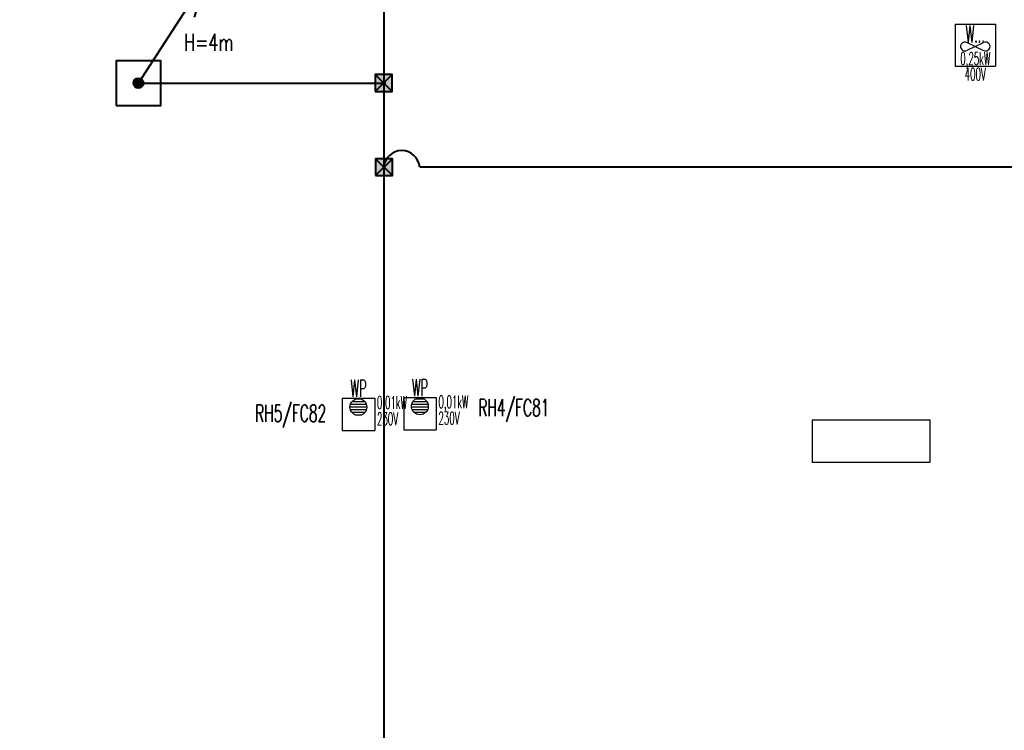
# Model space of a CAD drawing. Header units: millimetres. Extents: x -7955266 to 72030, y -46136 to 9299934.
# Tile 117 of 203: x -5080729 to -5057354, y 6498060 to 6514933. Entities that reach past the tile are written whole.
import ezdxf
from ezdxf.enums import TextEntityAlignment as Align

# ---------------------------------------------------------------- set-up
doc = ezdxf.new("R2010")
doc.units = ezdxf.units.MM
doc.header["$LTSCALE"] = 10
doc.layers.add('0-NASWIETLA', color=7, linetype='Continuous')
for name, color, linetype, lineweight in [('BMS_urzadzenia_nr_obw_magistrala', 140, 'Continuous', 13), ('BMS_urzadzenia_WE_WY', 30, 'Continuous', 20), ('IE_ATRYBUTY_ BLOCK_1', 7, 'Continuous', 25), ('IE_ATRYBUTY_ BLOCK_2', 7, 'Continuous', 18), ('IE_urzadzenia', 30, 'Continuous', 25), ('IE_urzadzenia_nr_obw', 94, 'Continuous', 20), ('IE_zwody', 140, 'Continuous', 40)]:
    doc.layers.add(name, color=color, linetype=linetype, lineweight=lineweight)
doc.styles.add('ROMANS', font='romans.shx', dxfattribs={"width": 0.8})

# ---------------------------------------------------------------- blocks, each defined once
blk = doc.blocks.new('urzadzenie_wpust dachowy')
h = blk.add_hatch()
h.set_pattern_fill('ANSI31', color=256, scale=10, angle=315, style=0)
h.set_pattern_definition([(0, (3e-14, -297.45), (1e-14, 31.75), [])])
edge = h.paths.add_edge_path()
edge.add_arc((-1, -104), 100, 0, 360)
for p, q in [((-192, 0), (192, 0)), ((-192, 0), (-192, -384)), ((192, 0), (192, -384)), ((-192, -384), (192, -384))]:
    blk.add_line(p, q)
blk.add_circle((-1, -104), 100)
at = {"layer": 'BMS_urzadzenia_nr_obw_magistrala', "style": 'ROMANS', "width": 0.5, "flags": 8}
blk.add_attdef('ADR_BMS', (239, -153), '', height=150, dxfattribs=at)
at = {"layer": 'BMS_urzadzenia_WE_WY', "style": 'ROMANS', "width": 0.5, "flags": 8}
blk.add_attdef('BMS_WE_WY', (239, -358), '', height=150, dxfattribs=at)
at = {"layer": 'IE_ATRYBUTY_ BLOCK_1', "style": 'ROMANS', "width": 0.5, "flags": 8}
blk.add_attdef('TYP', text='', height=200, dxfattribs=at).set_placement((-1, 18), align=Align.CENTER)
at = {"layer": 'IE_ATRYBUTY_ BLOCK_2', "style": 'ROMANS', "width": 0.5, "flags": 8}
for tag, p in [('OPIS1', (-1, -366)), ('OPIS2', (-1, -759))]:
    blk.add_attdef(tag, text='', height=150, dxfattribs=at).set_placement(p, align=Align.CENTER)
at = {"layer": 'IE_urzadzenia_nr_obw', "style": 'ROMANS', "width": 0.5, "flags": 8}
blk.add_attdef('NR_OBW', text='', height=150, dxfattribs=at).set_placement((-1, -570), align=Align.CENTER)
blk = doc.blocks.new('urzadzenie_wentylator')
for p, q in [((-240, 0), (240, 0)), ((-240, 0), (-240, -500)), ((240, 0), (240, -500)), ((0, -266), (-99, -218)), ((0, -266), (99, -218)), ((0, -266), (-99, -313)), ((0, -266), (99, -313)), ((-240, -500), (240, -500))]:
    blk.add_line(p, q)
for centre, start, end in [((-122, -267), 64.5721, 178.2038), ((122, -267), 1.7962, 115.4279), ((-122, -264), 181.7962, 295.4279), ((122, -264), 244.5721, 358.2038)]:
    blk.add_arc(centre, 54, start, end)
at = {"layer": 'BMS_urzadzenia_nr_obw_magistrala', "style": 'ROMANS', "width": 0.5, "flags": 8}
blk.add_attdef('ADR_BMS', (289, -362), '', height=150, dxfattribs=at)
at = {"layer": 'BMS_urzadzenia_WE_WY', "style": 'ROMANS', "width": 0.5, "flags": 8}
blk.add_attdef('BMS_WE_WY', (289, -567), '', height=150, dxfattribs=at)
at = {"layer": 'IE_ATRYBUTY_ BLOCK_1', "style": 'ROMANS', "width": 0.5, "flags": 8}
blk.add_attdef('TYP', text='', height=200, dxfattribs=at).set_placement((0, -217), align=Align.CENTER)
at = {"layer": 'IE_ATRYBUTY_ BLOCK_2', "style": 'ROMANS', "width": 0.5, "flags": 8}
for tag, p in [('OPIS2', (0, -484)), ('OPIS1', (0, -668))]:
    blk.add_attdef(tag, text='', height=150, dxfattribs=at).set_placement(p, align=Align.CENTER)
at = {"layer": 'IE_urzadzenia_nr_obw', "style": 'ROMANS', "width": 0.5, "flags": 8}
blk.add_attdef('NR_OBW', (289, -176), '', height=150, dxfattribs=at)
blk = doc.blocks.new('G$C4A87D2E6')
at = {"layer": '0-NASWIETLA', "color": 1}
blk.add_lwpolyline([(-6012, -12886), (-6012, -12786), (-6292, -12786), (-6292, -12886)], close=True, dxfattribs=at)
blk = doc.blocks.new('polaczenie_skrecane')
blk.add_hatch(color=256).paths.add_polyline_path([(-100, -100), (100, -100), (100, 100), (-100, 100)])
for p, q in [((100, -100), (-100, 100)), ((100, 100), (-100, -100))]:
    blk.add_line(p, q)
blk.add_lwpolyline([(-100, -100), (100, -100), (100, 100), (-100, 100)], close=True)
at = {"layer": 'IE_ATRYBUTY_ BLOCK_1', "style": 'ROMANS', "width": 0.7, "flags": 8}
blk.add_attdef('TYP', text='', height=200, dxfattribs=at).set_placement((0, 120), align=Align.CENTER)
at = {"layer": 'IE_ATRYBUTY_ BLOCK_2', "style": 'ROMANS', "width": 0.6, "flags": 8}
for tag, p in [('OPIS1', (0, -274)), ('OPIS2', (0, -474))]:
    blk.add_attdef(tag, text='', height=150, dxfattribs=at).set_placement(p, align=Align.CENTER)
blk = doc.blocks.new('*U17')
h = blk.add_hatch(color=256)
edge = h.paths.add_edge_path()
edge.add_arc((0, 0), 60, 0, 360)
for p, q in [((0, 0), (814, 1260)), ((814, 1260), (443, 925)), ((814, 1260), (660, 784))]:
    blk.add_line(p, q)
blk.add_lwpolyline([(-265, -265), (265, -265), (265, 265), (-265, 265)], close=True)
blk.add_circle((0, 0), 60)
at = {"layer": 'IE_ATRYBUTY_ BLOCK_1', "style": 'ROMANS', "width": 0.7, "flags": 8}
blk.add_attdef('TYP', text='', height=200, dxfattribs=at).set_placement((837, 383), align=Align.CENTER)
at = {"layer": 'IE_ATRYBUTY_ BLOCK_2', "style": 'ROMANS', "width": 0.6, "flags": 8}
for tag, p in [('OPIS1', (837, 166)), ('OPIS2', (837, -34))]:
    blk.add_attdef(tag, text='', height=150, dxfattribs=at).set_placement(p, align=Align.CENTER)

msp = doc.modelspace()

# ---------------------------------------------------------------- linework, layer by layer
at = {"layer": 'IE_zwody'}
for p, q in [((-5072087, 6541459, 0), (-5072087, 6455648, 0)), ((-5072087, 6541453, 0), (-5072087, 6455617, 0)), ((-5077911, 6513428, 0), (-5072036, 6513428, 0)), ((-4999021, 6511428, 0), (-5071233, 6511428, 0))]:
    msp.add_line(p, q, dxfattribs=at)
msp.add_arc((-5071660, 6511397, 0), 428, 4.1184, 175.8816, dxfattribs=at)

# ---------------------------------------------------------------- block references
at = {"xscale": 10, "yscale": 10, "zscale": 10}
msp.add_blockref('G$C4A87D2E6', (-4998996, 6633288), dxfattribs=at)
at = {"layer": 'IE_urzadzenia', "xscale": 2, "yscale": 2, "zscale": 2}
msp.add_blockref('urzadzenie_wentylator', (-5058043, 6514828), dxfattribs=at).add_auto_attribs({'TYP': 'W...', 'OPIS2': '0,25kW', 'OPIS1': '400V'})
at = {"layer": 'IE_urzadzenia'}
ref = msp.add_blockref('urzadzenie_wpust dachowy', (-5071226, 6505961), dxfattribs=dict(at, xscale=2, yscale=2, zscale=2))
ref.add_attrib('OPIS1', '0,01kW', dxfattribs={"layer": 'IE_ATRYBUTY_ BLOCK_2', "height": 300, "style": 'ROMANS', "width": 0.5, "flags": 8}).set_placement((-5070432, 6505708), align=Align.CENTER)
ref.add_attrib('OPIS2', '230V', dxfattribs={"layer": 'IE_ATRYBUTY_ BLOCK_2', "height": 300, "style": 'ROMANS', "width": 0.5, "flags": 8}).set_placement((-5070536, 6505323), align=Align.CENTER)
ref.add_attrib('TYP', 'WP', dxfattribs={"layer": 'IE_ATRYBUTY_ BLOCK_1', "height": 400, "style": 'ROMANS', "width": 0.5, "flags": 8}).set_placement((-5071227, 6505997), align=Align.CENTER)
ref = msp.add_blockref('urzadzenie_wpust dachowy', (-5072686, 6505944), dxfattribs=dict(at, xscale=2, yscale=2, zscale=2))
ref.add_attrib('OPIS1', '0,01kW', dxfattribs={"layer": 'IE_ATRYBUTY_ BLOCK_2', "height": 300, "style": 'ROMANS', "width": 0.5, "flags": 8}).set_placement((-5071892, 6505691), align=Align.CENTER)
ref.add_attrib('OPIS2', '230V', dxfattribs={"layer": 'IE_ATRYBUTY_ BLOCK_2', "height": 300, "style": 'ROMANS', "width": 0.5, "flags": 8}).set_placement((-5071996, 6505306), align=Align.CENTER)
ref.add_attrib('TYP', 'WP', dxfattribs={"layer": 'IE_ATRYBUTY_ BLOCK_1', "height": 400, "style": 'ROMANS', "width": 0.5, "flags": 8}).set_placement((-5072687, 6505980), align=Align.CENTER)
at = {"layer": 'IE_zwody'}
ref = msp.add_blockref('*U17', (-5077911, 6513428, 0), dxfattribs=dict(at, xscale=2, yscale=2, zscale=2))
ref.add_attrib('TYP', 'H=4m', dxfattribs={"layer": 'IE_ATRYBUTY_ BLOCK_1', "height": 400, "style": 'ROMANS', "width": 0.7}).set_placement((-5076237, 6514195, 0), align=Align.CENTER)
at = {"layer": 'IE_zwody', "linetype": 'Continuous', "ltscale": 20, "xscale": 2, "yscale": 2, "zscale": 2}
for p in [(-5072087, 6513428, 0), (-5072082, 6511433, 0)]:
    msp.add_blockref('polaczenie_skrecane', p, dxfattribs=at)

# ---------------------------------------------------------------- texts
at = {"layer": 'IE_urzadzenia_nr_obw', "style": 'ROMANS', "width": 0.6}
for s, p in [('RH4/FC81', (-5069840, 6505521)), ('RH5/FC82', (-5075139, 6505386))]:
    msp.add_text(s, height=400, dxfattribs=at).set_placement(p)

doc.saveas('drawing.dxf')
